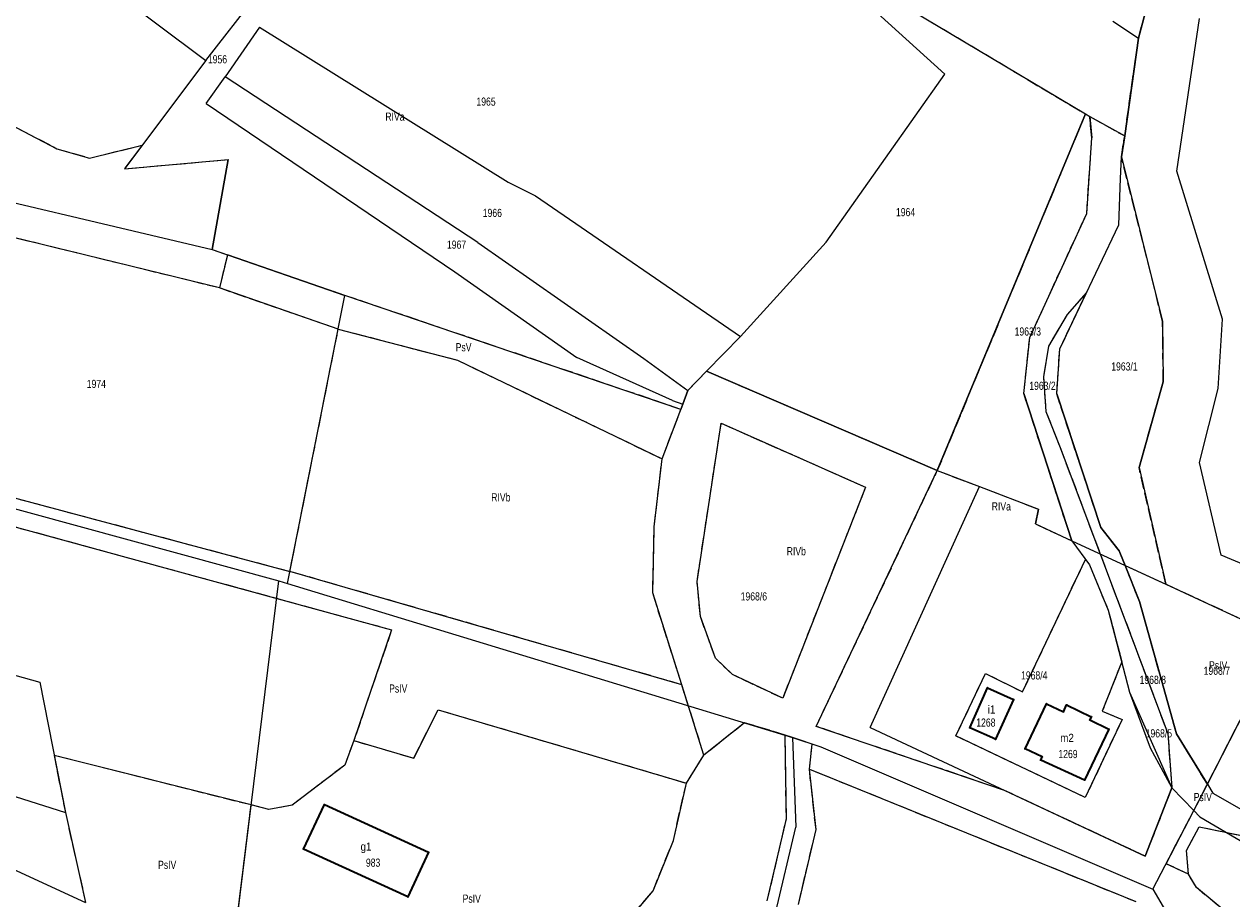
# Model space of a CAD drawing. Header units: metres. Extents: x 7496145 to 7500200, y 5498500 to 5502080.
# Tile 169 of 202: x 7499415 to 7499637, y 5499947 to 5500108. Entities that reach past the tile are written whole.
import ezdxf
from ezdxf.enums import TextEntityAlignment as Align

# ---------------------------------------------------------------- set-up
doc = ezdxf.new("R2010")
doc.units = ezdxf.units.M
doc.header["$MEASUREMENT"] = 0
for name, pattern in [('2.25_0.75', [3, 2.25, -0.75]), ('219-1000', [0]), ('egug-1000', [0])]:
    doc.linetypes.add(name, pattern=pattern)
doc.layers.get('0').update_dxf_attribs({"color": 2, "linetype": 'CONTINUOUS', "lineweight": 5})
for name, color, linetype in [('209-oznaczenie konturu klasyfikacyjnego', 7, 'CONTINUOUS'), ('211-numer działki ewidencyjnej', 7, 'CONTINUOUS'), ('217-kontur klasyfikacyjny', 7, 'CONTINUOUS'), ('218-kontur użytku gruntowego', 7, 'CONTINUOUS'), ('219-działka ewidencyjna', 7, 'CONTINUOUS'), ('312-budynek ewidencyjny', 7, 'CONTINUOUS'), ('312-oznaczenie budynku ewidencyjnego', 7, 'CONTINUOUS'), ('312-oznaczenie budynku ewidencyjnego-Atr117', 7, 'CONTINUOUS'), ('Punkt budynku', 7, 'CONTINUOUS')]:
    doc.layers.add(name, color=color, linetype=linetype)
doc.styles.get("Standard").update_dxf_attribs({"font": 'Working1250', "width": 0.75})

# ---------------------------------------------------------------- blocks, each defined once
blk = doc.blocks.new('PUNKTBUD')
at = {"color": 0}
blk.add_circle((0, 0), 0.09, dxfattribs=at)

msp = doc.modelspace()

# ---------------------------------------------------------------- linework, layer by layer
at = {"layer": '217-kontur klasyfikacyjny', "color": 3, "linetype": '2.25_0.75', "lineweight": 18, "flags": 128}
for points in [[(7499558.19, 5500122.34), (7499610.05, 5500091.4)], [(7499619.81, 5500105.31), (7499621.58, 5500112.02)], [(7499617.27, 5500087.37), (7499619.81, 5500105.31)], [(7499393.86, 5500099.23), (7499421.1, 5500085.02)], [(7499610.05, 5500091.4), (7499582.85, 5500025.9)], [(7499611.25, 5500087.04), (7499610.85, 5500090.92)], [(7499610.85, 5500090.92), (7499617.27, 5500087.37)], [(7499610.29, 5500073.13), (7499611.25, 5500087.04)], [(7499616.68, 5500083.52), (7499617.27, 5500087.37)], [(7499421.1, 5500085.02), (7499427.1, 5500083.3)], [(7499427.1, 5500083.3), (7499436.76, 5500085.64)], [(7499436.76, 5500085.64), (7499433.51, 5500081.32)], [(7499433.51, 5500081.32), (7499452.55, 5500083.01)], [(7499452.55, 5500083.01), (7499449.6, 5500066.53)], [(7499624.24, 5500053.31), (7499616.68, 5500083.52)], [(7499450.96, 5500059.44), (7499391.03, 5500074.12)], [(7499599.83, 5500050.32), (7499610.29, 5500073.13)], [(7499449.6, 5500066.53), (7499452.43, 5500065.55)], [(7499452.43, 5500065.55), (7499450.96, 5500059.44)], [(7499474.02, 5500058.07), (7499452.43, 5500065.55)], [(7499472.79, 5500051.9), (7499450.96, 5500059.44)], [(7499535.75, 5500037.15), (7499474.02, 5500058.07)], [(7499605.36, 5500048.28), (7499610.28, 5500058.62)], [(7499610.28, 5500058.62), (7499606.69, 5500054.56)], [(7499606.69, 5500054.56), (7499603.28, 5500048.78)], [(7499624.34, 5500042.2), (7499624.24, 5500053.31)], [(7499463.91, 5500007.39), (7499472.79, 5500051.9)], [(7499472.79, 5500051.9), (7499494.72, 5500046.16)], [(7499598.74, 5500040.05), (7499599.83, 5500050.32)], [(7499603.28, 5500048.78), (7499602.34, 5500043.11)], [(7499604.78, 5500040.01), (7499605.36, 5500048.28)], [(7499494.72, 5500046.16), (7499532.29, 5500028.06)], [(7499540.44, 5500044.14), (7499537, 5500040.61)], [(7499582.85, 5500025.9), (7499540.44, 5500044.14)], [(7499602.34, 5500043.11), (7499602.81, 5500036.77)], [(7499619.92, 5500026.45), (7499624.34, 5500042.2)], [(7499537, 5500040.61), (7499536.08, 5500038.09)], [(7499607.56, 5500013), (7499598.74, 5500040.05)], [(7499612.91, 5500015.44), (7499604.78, 5500040.01)], [(7499536.08, 5500038.09), (7499535.75, 5500037.15)], [(7499532.29, 5500028.06), (7499535.75, 5500037.15)], [(7499602.81, 5500036.77), (7499605.42, 5500030.12)], [(7499538.71, 5500005.56), (7499543.13, 5500034.6)], [(7499543.13, 5500034.6), (7499569.65, 5500022.85)], [(7499379.58, 5500029.9), (7499463.91, 5500007.39)], [(7499605.42, 5500030.12), (7499616.47, 5500000.79)], [(7499368.14, 5500027.95), (7499482.6, 5499996.67)], [(7499530.84, 5500015.57), (7499532.29, 5500028.06)], [(7499624.81, 5500005.03), (7499619.92, 5500026.45)], [(7499560.59, 5499978.93), (7499582.85, 5500025.9)], [(7499582.85, 5500025.9), (7499590.57, 5500022.99)], [(7499569.65, 5500022.85), (7499554.44, 5499984.09)], [(7499590.57, 5500022.99), (7499601.42, 5500018.82)], [(7499601.42, 5500018.82), (7499600.86, 5500016.12)], [(7499530.56, 5500003.43), (7499530.84, 5500015.57)], [(7499600.86, 5500016.12), (7499607.56, 5500013)], [(7499616.26, 5500011.18), (7499612.91, 5500015.44)], [(7499617.34, 5500008.48), (7499616.26, 5500011.18)], [(7499598.52, 5499985.25), (7499610.07, 5500009.57)], [(7499610.07, 5500009.57), (7499610.8, 5500008.57)], [(7499610.8, 5500008.57), (7499614.26, 5500000.24)], [(7499535.89, 5499986.58), (7499463.91, 5500007.39)], [(7499619.99, 5500001.87), (7499617.34, 5500008.48)], [(7499617.34, 5500008.48), (7499624.81, 5500005.03)], [(7499539.33, 5499999.08), (7499538.71, 5500005.56)], [(7499646.19, 5499995.15), (7499624.81, 5500005.03)], [(7499535.89, 5499986.58), (7499530.56, 5500003.43)], [(7499614.26, 5500000.24), (7499616.74, 5499990.77)], [(7499616.47, 5500000.79), (7499625.18, 5499977.63)], [(7499626.8, 5499977.53), (7499619.99, 5500001.87)], [(7499542.07, 5499991.45), (7499539.33, 5499999.08)], [(7499482.6, 5499996.67), (7499475.66, 5499976.32)], [(7499632.46, 5499968.32), (7499646.19, 5499995.15)], [(7499545.2, 5499988.43), (7499542.07, 5499991.45)], [(7499586.24, 5499977.18), (7499591.69, 5499988.63)], [(7499591.69, 5499988.63), (7499598.52, 5499985.25)], [(7499616.74, 5499990.77), (7499613.14, 5499981.73)], [(7499539.97, 5499973.65), (7499535.89, 5499986.58)], [(7499554.44, 5499984.09), (7499545.2, 5499988.43)], [(7499486.65, 5499973.09), (7499491.13, 5499981.97)], [(7499491.13, 5499981.97), (7499536.74, 5499968.5)], [(7499616.8, 5499980.21), (7499610.04, 5499965.87)], [(7499613.14, 5499981.73), (7499616.8, 5499980.21)], [(7499547.45, 5499979.6), (7499539.97, 5499973.65)], [(7499554.88, 5499977.33), (7499547.45, 5499979.6)], [(7499595.16, 5499967.18), (7499560.59, 5499978.93)], [(7499625.18, 5499977.63), (7499625.95, 5499967.65)], [(7499632.46, 5499968.32), (7499626.8, 5499977.53)], [(7499475.66, 5499976.32), (7499473.97, 5499971.81)], [(7499475.66, 5499976.32), (7499486.65, 5499973.09)], [(7499555.13, 5499961.92), (7499554.88, 5499977.33)], [(7499556.27, 5499976.91), (7499554.88, 5499977.33)], [(7499559.84, 5499975.69), (7499556.27, 5499976.91)], [(7499559.34, 5499971.08), (7499559.84, 5499975.69)], [(7499610.04, 5499965.87), (7499586.24, 5499977.18)], [(7499420.59, 5499973.59), (7499422.66, 5499963.09)], [(7499456.78, 5499964.49), (7499420.59, 5499973.59)], [(7499536.74, 5499968.5), (7499539.97, 5499973.65)], [(7499473.97, 5499971.81), (7499464.31, 5499964.43)], [(7499560.56, 5499959.98), (7499559.34, 5499971.08)], [(7499559.34, 5499971.08), (7499619.31, 5499946.76)], [(7499534.35, 5499957.97), (7499536.74, 5499968.5)], [(7499621.03, 5499955.08), (7499595.16, 5499967.18)], [(7499625.95, 5499967.65), (7499621.03, 5499955.08)], [(7499629.97, 5499963.46), (7499632.46, 5499968.32)], [(7499452.53, 5499929.9), (7499456.78, 5499964.49)], [(7499460.03, 5499963.67), (7499456.78, 5499964.49)], [(7499464.31, 5499964.43), (7499460.03, 5499963.67)], [(7499422.66, 5499963.09), (7499426.37, 5499946.58)], [(7499624.87, 5499953.69), (7499629.97, 5499963.46)], [(7499551.61, 5499946.89), (7499555.13, 5499961.92)], [(7499557.33, 5499946.24), (7499560.56, 5499959.98)], [(7499628.6, 5499956.14), (7499630.97, 5499960.48)], [(7499630.97, 5499960.48), (7499640.26, 5499958.56)], [(7499530.63, 5499948.73), (7499534.35, 5499957.97)], [(7499629.01, 5499951.79), (7499628.6, 5499956.14)], [(7499629.01, 5499951.79), (7499624.87, 5499953.69)], [(7499630.46, 5499949.31), (7499629.01, 5499951.79)], [(7499521.01, 5499937.36), (7499530.63, 5499948.73)], [(7499648.19, 5499934.62), (7499630.46, 5499949.31)]]:
    msp.add_lwpolyline(points, dxfattribs=at)
at = {"layer": '218-kontur użytku gruntowego', "color": 3, "linetype": 'egug-1000', "lineweight": 18, "flags": 128}
for points in [[(7499558.19, 5500122.34), (7499610.05, 5500091.4)], [(7499621.58, 5500112.02), (7499619.81, 5500105.31)], [(7499626.85, 5500080.91), (7499631.03, 5500108.94)], [(7499619.81, 5500105.31), (7499617.27, 5500087.37)], [(7499393.86, 5500099.23), (7499421.1, 5500085.02)], [(7499610.05, 5500091.4), (7499582.85, 5500025.9)], [(7499611.25, 5500087.04), (7499610.85, 5500090.92)], [(7499610.85, 5500090.92), (7499617.27, 5500087.37)], [(7499610.29, 5500073.13), (7499611.25, 5500087.04)], [(7499617.27, 5500087.37), (7499616.68, 5500083.52)], [(7499421.1, 5500085.02), (7499427.1, 5500083.3)], [(7499427.1, 5500083.3), (7499436.76, 5500085.64)], [(7499436.76, 5500085.64), (7499433.51, 5500081.32)], [(7499433.51, 5500081.32), (7499452.55, 5500083.01)], [(7499452.55, 5500083.01), (7499449.6, 5500066.53)], [(7499616.68, 5500083.52), (7499624.24, 5500053.31)], [(7499635.22, 5500053.71), (7499626.85, 5500080.91)], [(7499450.96, 5500059.44), (7499391.03, 5500074.12)], [(7499599.83, 5500050.32), (7499610.29, 5500073.13)], [(7499449.6, 5500066.53), (7499452.43, 5500065.55)], [(7499452.43, 5500065.55), (7499450.96, 5500059.44)], [(7499474.02, 5500058.07), (7499452.43, 5500065.55)], [(7499472.79, 5500051.9), (7499450.96, 5500059.44)], [(7499535.75, 5500037.15), (7499474.02, 5500058.07)], [(7499605.36, 5500048.28), (7499610.28, 5500058.62)], [(7499610.28, 5500058.62), (7499606.69, 5500054.56)], [(7499606.69, 5500054.56), (7499603.28, 5500048.78)], [(7499624.24, 5500053.31), (7499624.34, 5500042.2)], [(7499634.46, 5500040.95), (7499635.22, 5500053.71)], [(7499463.91, 5500007.39), (7499472.79, 5500051.9)], [(7499472.79, 5500051.9), (7499494.72, 5500046.16)], [(7499598.74, 5500040.05), (7499599.83, 5500050.32)], [(7499603.28, 5500048.78), (7499602.34, 5500043.11)], [(7499604.78, 5500040.01), (7499605.36, 5500048.28)], [(7499494.72, 5500046.16), (7499532.29, 5500028.06)], [(7499540.44, 5500044.14), (7499537, 5500040.61)], [(7499582.85, 5500025.9), (7499540.44, 5500044.14)], [(7499602.34, 5500043.11), (7499602.81, 5500036.77)], [(7499624.34, 5500042.2), (7499619.92, 5500026.45)], [(7499537, 5500040.61), (7499536.08, 5500038.09)], [(7499607.56, 5500013), (7499598.74, 5500040.05)], [(7499612.91, 5500015.44), (7499604.78, 5500040.01)], [(7499631.01, 5500027.37), (7499634.46, 5500040.95)], [(7499536.08, 5500038.09), (7499535.75, 5500037.15)], [(7499532.29, 5500028.06), (7499535.75, 5500037.15)], [(7499602.81, 5500036.77), (7499605.42, 5500030.12)], [(7499538.71, 5500005.56), (7499543.13, 5500034.6)], [(7499543.13, 5500034.6), (7499569.65, 5500022.85)], [(7499379.58, 5500029.9), (7499463.91, 5500007.39)], [(7499605.42, 5500030.12), (7499616.47, 5500000.79)], [(7499368.14, 5500027.95), (7499482.6, 5499996.67)], [(7499530.84, 5500015.57), (7499532.29, 5500028.06)], [(7499619.92, 5500026.45), (7499624.81, 5500005.03)], [(7499635.01, 5500010.4), (7499631.01, 5500027.37)], [(7499560.59, 5499978.93), (7499582.85, 5500025.9)], [(7499582.85, 5500025.9), (7499590.57, 5500022.99)], [(7499569.65, 5500022.85), (7499554.44, 5499984.09)], [(7499590.57, 5500022.99), (7499601.42, 5500018.82)], [(7499601.42, 5500018.82), (7499600.86, 5500016.12)], [(7499530.56, 5500003.43), (7499530.84, 5500015.57)], [(7499600.86, 5500016.12), (7499607.56, 5500013)], [(7499616.26, 5500011.18), (7499612.91, 5500015.44)], [(7499617.34, 5500008.48), (7499616.26, 5500011.18)], [(7499598.52, 5499985.25), (7499610.07, 5500009.57)], [(7499610.07, 5500009.57), (7499610.8, 5500008.57)], [(7499610.8, 5500008.57), (7499614.26, 5500000.24)], [(7499661.78, 5499999.16), (7499635.01, 5500010.4)], [(7499535.89, 5499986.58), (7499463.91, 5500007.39)], [(7499619.99, 5500001.87), (7499617.34, 5500008.48)], [(7499617.34, 5500008.48), (7499624.81, 5500005.03)], [(7499539.33, 5499999.08), (7499538.71, 5500005.56)], [(7499624.81, 5500005.03), (7499646.19, 5499995.15)], [(7499535.89, 5499986.58), (7499530.56, 5500003.43)], [(7499614.26, 5500000.24), (7499616.74, 5499990.77)], [(7499616.47, 5500000.79), (7499625.18, 5499977.63)], [(7499626.8, 5499977.53), (7499619.99, 5500001.87)], [(7499542.07, 5499991.45), (7499539.33, 5499999.08)], [(7499482.6, 5499996.67), (7499475.66, 5499976.32)], [(7499632.46, 5499968.32), (7499646.19, 5499995.15)], [(7499545.2, 5499988.43), (7499542.07, 5499991.45)], [(7499586.24, 5499977.18), (7499591.69, 5499988.63)], [(7499591.69, 5499988.63), (7499598.52, 5499985.25)], [(7499616.74, 5499990.77), (7499613.14, 5499981.73)], [(7499539.97, 5499973.65), (7499535.89, 5499986.58)], [(7499554.44, 5499984.09), (7499545.2, 5499988.43)], [(7499486.65, 5499973.09), (7499491.13, 5499981.97)], [(7499491.13, 5499981.97), (7499536.74, 5499968.5)], [(7499616.8, 5499980.21), (7499610.04, 5499965.87)], [(7499613.14, 5499981.73), (7499616.8, 5499980.21)], [(7499547.45, 5499979.6), (7499539.97, 5499973.65)], [(7499554.88, 5499977.33), (7499547.45, 5499979.6)], [(7499595.16, 5499967.18), (7499560.59, 5499978.93)], [(7499625.18, 5499977.63), (7499625.95, 5499967.65)], [(7499632.46, 5499968.32), (7499626.8, 5499977.53)], [(7499475.66, 5499976.32), (7499473.97, 5499971.81)], [(7499475.66, 5499976.32), (7499486.65, 5499973.09)], [(7499555.13, 5499961.92), (7499554.88, 5499977.33)], [(7499556.27, 5499976.91), (7499554.88, 5499977.33)], [(7499559.84, 5499975.69), (7499556.27, 5499976.91)], [(7499559.34, 5499971.08), (7499559.84, 5499975.69)], [(7499610.04, 5499965.87), (7499586.24, 5499977.18)], [(7499420.59, 5499973.59), (7499422.66, 5499963.09)], [(7499456.78, 5499964.49), (7499420.59, 5499973.59)], [(7499536.74, 5499968.5), (7499539.97, 5499973.65)], [(7499473.97, 5499971.81), (7499464.31, 5499964.43)], [(7499560.56, 5499959.98), (7499559.34, 5499971.08)], [(7499559.34, 5499971.08), (7499619.31, 5499946.76)], [(7499534.35, 5499957.97), (7499536.74, 5499968.5)], [(7499621.03, 5499955.08), (7499595.16, 5499967.18)], [(7499625.95, 5499967.65), (7499621.03, 5499955.08)], [(7499629.97, 5499963.46), (7499632.46, 5499968.32)], [(7499452.53, 5499929.9), (7499456.78, 5499964.49)], [(7499460.03, 5499963.67), (7499456.78, 5499964.49)], [(7499464.31, 5499964.43), (7499460.03, 5499963.67)], [(7499422.66, 5499963.09), (7499426.37, 5499946.58)], [(7499624.87, 5499953.69), (7499629.97, 5499963.46)], [(7499551.61, 5499946.89), (7499555.13, 5499961.92)], [(7499557.33, 5499946.24), (7499560.56, 5499959.98)], [(7499628.6, 5499956.14), (7499630.97, 5499960.48)], [(7499630.97, 5499960.48), (7499640.26, 5499958.56)], [(7499530.63, 5499948.73), (7499534.35, 5499957.97)], [(7499629.01, 5499951.79), (7499628.6, 5499956.14)], [(7499629.01, 5499951.79), (7499624.87, 5499953.69)], [(7499630.46, 5499949.31), (7499629.01, 5499951.79)], [(7499521.01, 5499937.36), (7499530.63, 5499948.73)], [(7499648.19, 5499934.62), (7499630.46, 5499949.31)]]:
    msp.add_lwpolyline(points, dxfattribs=at)
at = {"layer": '219-działka ewidencyjna', "color": 3, "linetype": '219-1000', "lineweight": 18, "flags": 128}
for points in [[(7499411.69, 5500128.76), (7499448.46, 5500101.19)], [(7499558.19, 5500122.34), (7499584.23, 5500098.69)], [(7499558.19, 5500122.34), (7499610.05, 5500091.4)], [(7499448.46, 5500101.19), (7499457.85, 5500113.3)], [(7499619.81, 5500105.31), (7499621.58, 5500112.02)], [(7499615.11, 5500108.44), (7499619.81, 5500105.31)], [(7499458.31, 5500107.34), (7499452.01, 5500098.2)], [(7499458.31, 5500107.34), (7499504.03, 5500078.89)], [(7499617.27, 5500087.37), (7499619.81, 5500105.31)], [(7499448.46, 5500101.19), (7499433.51, 5500081.32)], [(7499448.51, 5500093.34), (7499452.01, 5500098.2)], [(7499498.44, 5500067.78), (7499452.01, 5500098.2)], [(7499562.42, 5500067.86), (7499584.23, 5500098.69)], [(7499448.51, 5500093.34), (7499494.2, 5500062.41)], [(7499582.85, 5500025.9), (7499610.05, 5500091.4)], [(7499610.05, 5500091.4), (7499610.85, 5500090.92)], [(7499610.85, 5500090.92), (7499617.27, 5500087.37)], [(7499610.85, 5500090.92), (7499611.25, 5500087.04)], [(7499610.29, 5500073.13), (7499611.25, 5500087.04)], [(7499616.68, 5500083.52), (7499617.27, 5500087.37)], [(7499433.51, 5500081.32), (7499452.55, 5500083.01)], [(7499449.6, 5500066.53), (7499452.55, 5500083.01)], [(7499616.52, 5500079.52), (7499616.68, 5500083.52)], [(7499616.68, 5500083.52), (7499624.24, 5500053.31)], [(7499392.54, 5500079.96), (7499449.6, 5500066.53)], [(7499504.03, 5500078.89), (7499509.03, 5500076.34)], [(7499616.18, 5500071.01), (7499616.52, 5500079.52)], [(7499509.03, 5500076.34), (7499546.66, 5500050.51)], [(7499599.83, 5500050.32), (7499610.29, 5500073.13)], [(7499605.36, 5500048.28), (7499616.18, 5500071.01)], [(7499449.6, 5500066.53), (7499474.02, 5500058.07)], [(7499498.44, 5500067.78), (7499528.96, 5500046.47)], [(7499546.66, 5500050.51), (7499562.42, 5500067.86)], [(7499494.2, 5500062.41), (7499516.61, 5500046.68)], [(7499463.47, 5500005.18), (7499474.02, 5500058.07)], [(7499535.75, 5500037.15), (7499474.02, 5500058.07)], [(7499624.24, 5500053.31), (7499624.34, 5500042.2)], [(7499540.44, 5500044.14), (7499546.66, 5500050.51)], [(7499598.74, 5500040.05), (7499599.83, 5500050.32)], [(7499534.22, 5500038.77), (7499516.61, 5500046.68)], [(7499528.96, 5500046.47), (7499537, 5500040.61)], [(7499604.78, 5500040.01), (7499605.36, 5500048.28)], [(7499537, 5500040.61), (7499540.44, 5500044.14)], [(7499540.44, 5500044.14), (7499582.85, 5500025.9)], [(7499619.92, 5500026.45), (7499624.34, 5500042.2)], [(7499536.08, 5500038.09), (7499537, 5500040.61)], [(7499598.74, 5500040.05), (7499607.56, 5500013)], [(7499604.78, 5500040.01), (7499612.91, 5500015.44)], [(7499534.22, 5500038.77), (7499536.08, 5500038.09)], [(7499535.75, 5500037.15), (7499536.08, 5500038.09)], [(7499379.15, 5500028.26), (7499461.85, 5500005.63)], [(7499619.92, 5500026.45), (7499624.81, 5500005.03)], [(7499582.85, 5500025.9), (7499590.57, 5500022.99)], [(7499570.5, 5499978.71), (7499590.57, 5500022.99)], [(7499590.57, 5500022.99), (7499601.42, 5500018.82)], [(7499600.86, 5500016.12), (7499601.42, 5500018.82)], [(7499600.86, 5500016.12), (7499607.56, 5500013)], [(7499612.91, 5500015.44), (7499616.26, 5500011.18)], [(7499607.56, 5500013), (7499610.8, 5500008.57)], [(7499607.56, 5500013), (7499617.34, 5500008.48)], [(7499616.26, 5500011.18), (7499617.34, 5500008.48)], [(7499610.8, 5500008.57), (7499614.26, 5500000.24)], [(7499617.34, 5500008.48), (7499624.81, 5500005.03)], [(7499617.34, 5500008.48), (7499619.99, 5500001.87)], [(7499354.37, 5500004.79), (7499417.94, 5499987.04)], [(7499444.1, 5499861.48), (7499461.85, 5500005.63)], [(7499461.85, 5500005.63), (7499463.47, 5500005.18)], [(7499463.47, 5500005.18), (7499556.27, 5499976.91)], [(7499624.81, 5500005.03), (7499646.19, 5499995.15)], [(7499614.26, 5500000.24), (7499618.18, 5499985.24)], [(7499619.99, 5500001.87), (7499626.8, 5499977.53)], [(7499632.46, 5499968.32), (7499646.19, 5499995.15)], [(7499417.94, 5499987.04), (7499422.66, 5499963.09)], [(7499618.18, 5499985.24), (7499621.96, 5499974.99)], [(7499618.18, 5499985.24), (7499625.95, 5499967.65)], [(7499570.5, 5499978.71), (7499621.03, 5499955.08)], [(7499626.8, 5499977.53), (7499632.46, 5499968.32)], [(7499556.27, 5499976.91), (7499556.84, 5499960.44)], [(7499556.27, 5499976.91), (7499561.45, 5499975.14)], [(7499386.99, 5499974.42), (7499422.66, 5499963.09)], [(7499561.45, 5499975.14), (7499622.43, 5499949.02)], [(7499621.96, 5499974.99), (7499625.95, 5499967.65)], [(7499621.03, 5499955.08), (7499625.95, 5499967.65)], [(7499625.95, 5499967.65), (7499629.97, 5499963.46)], [(7499629.97, 5499963.46), (7499632.46, 5499968.32)], [(7499632.46, 5499968.32), (7499633.45, 5499966.69)], [(7499633.45, 5499966.69), (7499672.86, 5499944.18)], [(7499622.43, 5499949.02), (7499629.97, 5499963.46)], [(7499629.97, 5499963.46), (7499631.05, 5499962.34)], [(7499631.05, 5499962.34), (7499670.07, 5499939.45)], [(7499396.94, 5499960.13), (7499426.37, 5499946.58)], [(7499553.14, 5499944.63), (7499556.84, 5499960.44)], [(7499622.43, 5499949.02), (7499630.7, 5499934.9)]]:
    msp.add_lwpolyline(points, dxfattribs=at)
at = {"layer": '312-budynek ewidencyjny', "color": 7, "linetype": 'Continuous', "lineweight": 35, "flags": 128}
for points in [[(7499588.8, 5499978.68), (7499592.09, 5499986.02)], [(7499592.09, 5499986.02), (7499596.84, 5499983.89)], [(7499596.84, 5499983.89), (7499593.55, 5499976.55)], [(7499599, 5499974.78), (7499602.92, 5499983.08)], [(7499602.92, 5499983.08), (7499606.02, 5499981.62)], [(7499606.02, 5499981.62), (7499606.61, 5499982.88)], [(7499606.61, 5499982.88), (7499611.14, 5499980.71)], [(7499611.14, 5499980.71), (7499610.85, 5499980.11)], [(7499610.85, 5499980.11), (7499614.36, 5499978.41)], [(7499593.55, 5499976.55), (7499588.8, 5499978.68)], [(7499614.36, 5499978.41), (7499609.89, 5499969.05)], [(7499602.12, 5499973.32), (7499599, 5499974.78)], [(7499601.85, 5499972.75), (7499602.12, 5499973.32)], [(7499609.89, 5499969.05), (7499601.85, 5499972.75)], [(7499466.43, 5499956.4), (7499470.25, 5499964.58)], [(7499470.25, 5499964.58), (7499489.35, 5499955.82)], [(7499485.59, 5499947.61), (7499466.43, 5499956.4)], [(7499489.35, 5499955.82), (7499485.59, 5499947.61)]]:
    msp.add_lwpolyline(points, dxfattribs=at)

# ---------------------------------------------------------------- block references
at = {"layer": 'Punkt budynku', "color": 5, "linetype": 'Continuous', "lineweight": 13}
for p in [(7499592.09, 5499986.02), (7499596.84, 5499983.89), (7499602.92, 5499983.08), (7499606.61, 5499982.88), (7499606.02, 5499981.62), (7499610.85, 5499980.11), (7499611.14, 5499980.71), (7499588.8, 5499978.68), (7499614.36, 5499978.41), (7499593.55, 5499976.55), (7499599, 5499974.78), (7499602.12, 5499973.32), (7499601.85, 5499972.75), (7499609.89, 5499969.05), (7499470.25, 5499964.58), (7499466.43, 5499956.4), (7499489.35, 5499955.82), (7499485.59, 5499947.61)]:
    msp.add_blockref('PUNKTBUD', p, dxfattribs=at)

# ---------------------------------------------------------------- texts
at = {"layer": '209-oznaczenie konturu klasyfikacyjnego', "color": 3, "linetype": 'Continuous', "lineweight": 18, "width": 0.79}
for s, p in [('RIVa', (7499481.44, 5500090.15)), ('PsV', (7499494.36, 5500047.81)), ('RIVb', (7499500.9, 5500020.24)), ('RIVa', (7499592.84, 5500018.58)), ('RIVb', (7499555.18, 5500010.35)), ('PsIV', (7499632.77, 5499989.4)), ('PsIV', (7499482.14, 5499985.13)), ('PsIV', (7499629.95, 5499965.2)), ('PsIV', (7499439.69, 5499952.75)), ('PsIV', (7499495.64, 5499946.54))]:
    msp.add_text(s, height=1.5, dxfattribs=at).set_placement(p)
at = {"layer": '211-numer działki ewidencyjnej', "color": 3, "linetype": 'Continuous', "lineweight": 18, "width": 0.79}
for s, p in [('1956', (7499448.84, 5500102.19)), ('1965', (7499498.18, 5500094.42)), ('1966', (7499499.34, 5500073.98)), ('1964', (7499575.25, 5500074.12)), ('1967', (7499492.76, 5500068.15)), ('1963/3', (7499597.05, 5500052.2)), ('1974', (7499426.59, 5500042.57)), ('1968/6', (7499546.72, 5500003.55)), ('1968/4', (7499598.23, 5499989.04)), ('1968/8', (7499620.01, 5499988.23)), ('1968/5', (7499621.13, 5499978.4))]:
    msp.add_text(s, height=1.5, dxfattribs=at).set_placement(p, align=Align.TOP_LEFT)
for s, p in [('1963/1', (7499614.8, 5500044.28)), ('1963/2', (7499599.74, 5500040.73)), ('1968/7', (7499631.77, 5499988.4))]:
    msp.add_text(s, height=1.5, dxfattribs=at).set_placement(p)
at = {"layer": '312-oznaczenie budynku ewidencyjnego', "color": 7, "linetype": 'Continuous', "lineweight": 18, "width": 0.79}
for s, p in [('1268', (7499590, 5499980.38)), ('1269', (7499605.09, 5499974.6)), ('983', (7499477.87, 5499954.65))]:
    msp.add_text(s, height=1.5, dxfattribs=at).set_placement(p, align=Align.TOP_LEFT)
at = {"layer": '312-oznaczenie budynku ewidencyjnego-Atr117', "color": 7, "width": 0.9}
for s, p in [('i1', (7499592.82, 5499981.29)), ('m2', (7499606.68, 5499976.07)), ('g1', (7499477.89, 5499956.1))]:
    msp.add_text(s, height=1.5, dxfattribs=at).set_placement(p, align=Align.CENTER)

doc.saveas('drawing.dxf')
